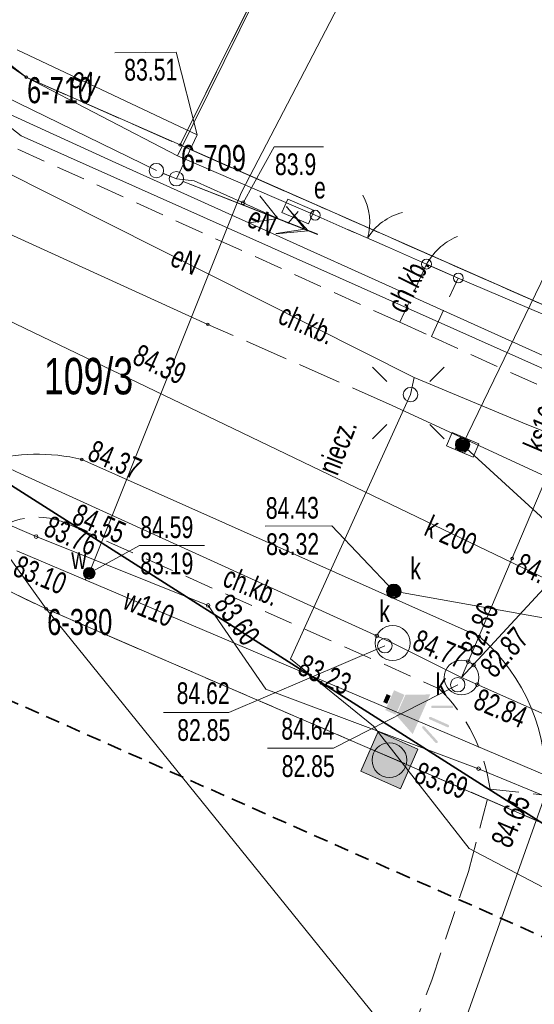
# Model space of a CAD drawing. Header units: metres. Extents: x -1013 to 1493500, y -5789517 to 1032.
# Tile 41 of 66: x -43 to -25, y 31 to 65. Entities that reach past the tile are written whole.
import ezdxf
from ezdxf.xclip import XClip

# ---------------------------------------------------------------- set-up
doc = ezdxf.new("R2010")
doc.units = ezdxf.units.M
doc.header["$MEASUREMENT"] = 0
doc.header["$XCLIPFRAME"] = 0
for name, pattern in [('2_KTCR02', [1.5, 1, -0.5]), ('2_KTJZ01', [2, 1.5, -0.5]), ('GUK', [2, 1.5, -0.5]), ('GUZ', [1, 0.5, -0.5]), ('Przerywana długa', [0.78, 0.5, -0.28])]:
    doc.linetypes.add(name, pattern=pattern)
doc.layers.add('700-L Mapa 1_100 dwg', color=7, linetype='Continuous')
doc.layers.add('711-L Wymiary opisy', color=7, linetype='Continuous')
for name, color, linetype, lineweight in [('703-L Płaszczyzny podejścia 2D3', 152, 'Continuous', 30), ('703-L Płaszczyzny podejścia 2D38', 171, 'Continuous', 35), ('711-L Wymiary opisy1', 7, 'Continuous', 13), ('725-L Sygnalizator świetlno-dźwiękowy1', 7, 'Continuous', 13), ('725-L Sygnalizator świetlno-dźwiękowy253', 2, 'Continuous', 13), ('725-L Sygnalizator świetlno-dźwiękowy85', 1, 'Continuous', 25), ('ex_02_DXF_MZ_500_4_Dzialki7', 9, 'Continuous', 18), ('ex_02_DXF_MZ_500_4_Kontury3', 9, 'Continuous', 18), ('ex_02_DXF_MZ_500_4_KTCR_D_L_17', 9, 'Continuous', 18), ('ex_02_DXF_MZ_500_4_KTCR_E_T_17', 9, 'Continuous', 18), ('ex_02_DXF_MZ_500_4_KTCR_L_17', 9, 'Continuous', 18), ('ex_02_DXF_MZ_500_4_KTJZ_L_07', 9, 'Continuous', 18), ('ex_02_DXF_MZ_500_4_KTKR_D_L_07', 9, 'Continuous', 18), ('ex_02_DXF_MZ_500_4_KTKR_L_07', 9, 'Continuous', 18), ('ex_02_DXF_MZ_500_4_KTOK_L_17', 9, 'Continuous', 18), ('ex_02_DXF_MZ_500_4_KTOK_L_37', 9, 'Continuous', 18), ('ex_02_DXF_MZ_500_4_KTOK_L_47', 9, 'Continuous', 18), ('ex_02_DXF_MZ_500_4_Numery_dzialek7', 9, 'Continuous', 18), ('ex_02_DXF_MZ_500_4_Numery_punktow7', 9, 'Continuous', 18), ('ex_02_DXF_MZ_500_4_Punkty7', 9, 'Continuous', 18), ('ex_02_DXF_MZ_500_4_RTPW_T_17', 9, 'Continuous', 18), ('ex_02_DXF_MZ_500_4_SUBK_L_034', 9, 'Continuous', 18), ('ex_02_DXF_MZ_500_4_SUOE_L_11', 9, 'Continuous', 18), ('ex_02_DXF_MZ_500_4_SUOG_L_052', 9, 'Continuous', 18), ('ex_02_DXF_MZ_500_4_SUPE_D_L_31', 9, 'Continuous', 18), ('ex_02_DXF_MZ_500_4_SUPE_E_T_31', 9, 'Continuous', 18), ('ex_02_DXF_MZ_500_4_SUPE_L_11', 9, 'Continuous', 18), ('ex_02_DXF_MZ_500_4_SUPE_L_31', 9, 'Continuous', 18), ('ex_02_DXF_MZ_500_4_SUPE_S_T_17', 9, 'Continuous', 18), ('ex_02_DXF_MZ_500_4_SUPG_L_252', 9, 'Continuous', 18), ('ex_02_DXF_MZ_500_4_SUPK_D_L_434', 9, 'Continuous', 18), ('ex_02_DXF_MZ_500_4_SUPK_E_T_434', 9, 'Continuous', 18), ('ex_02_DXF_MZ_500_4_SUPK_L_434', 9, 'Continuous', 18), ('ex_02_DXF_MZ_500_4_SUPT_D_L_030', 9, 'Continuous', 18), ('ex_02_DXF_MZ_500_4_SUPW_E_T_05', 9, 'Continuous', 18), ('ex_02_DXF_MZ_500_4_SUPW_L_05', 9, 'Continuous', 18), ('ex_02_DXF_MZ_500_4_SUSM_D_T_07', 9, 'Continuous', 18), ('ex_02_DXF_MZ_500_4_SUSM_D_T_37', 9, 'Continuous', 18), ('ex_02_DXF_MZ_500_4_SUSM_L_47', 9, 'Continuous', 18), ('ex_02_DXF_MZ_500_4_SUTE_T_01', 9, 'Continuous', 18), ('ex_02_DXF_MZ_500_4_SUTG_T_052', 9, 'Continuous', 18), ('ex_02_DXF_MZ_500_4_SUTK_T_034', 9, 'Continuous', 18), ('ex_02_DXF_MZ_500_4_SUTW_T_05', 9, 'Continuous', 18), ('ex_02_DXF_MZ_500_4_SUUE_E_T_27', 9, 'Continuous', 18), ('ex_02_DXF_MZ_500_4_SUUE_T_37', 9, 'Continuous', 18), ('ex_02_DXF_MZ_500_4_SUUK_D_T_97', 9, 'Continuous', 18), ('ex_02_DXF_MZ_500_4_SUUK_E_T_77', 9, 'Continuous', 18), ('ex_02_DXF_MZ_500_4_SUUK_E_T_934', 9, 'Continuous', 18), ('ex_02_DXF_MZ_500_4_SUUK_T_07', 9, 'Continuous', 18), ('ex_02_DXF_MZ_500_4_SUUK_T_234', 9, 'Continuous', 18), ('ex_02_DXF_MZ_500_4_SUUW_E_T_57', 9, 'Continuous', 18), ('ex_02_DXF_MZ_500_4_SUUW_T_77', 9, 'Continuous', 18), ('ex_02_DXF_MZ_500_4_Uzytki3', 9, 'Continuous', 18)]:
    doc.layers.add(name, color=color, linetype=linetype, lineweight=lineweight)
doc.layers.get('700-L Mapa 1_100 dwg').off()
doc.styles.add('STYL_AUTOMATYCZNY_2', font='Arial.ttf')
doc.styles.add('STYL_AUTOMATYCZNY_4', font='Arial.ttf', dxfattribs={"width": 0.7})
doc.dimstyles.new('STYL_AUTOMATYCZNY__3', dxfattribs={"dimtxt": 0.25, "dimasz": 0.183575, "dimexe": 0.18, "dimexo": 0.04, "dimgap": 0, "dimtad": 1, "dimzin": 0, "dimdsep": 46, "dimtxsty": 'STYL_AUTOMATYCZNY_2', "dimblk": 'ARROWHEAD_8', "dimblk1": 'ARROWHEAD_8', "dimblk2": 'ARROWHEAD_8', "dimcen": 0.09, "dimclrd": 7, "dimclre": 7, "dimclrt": 7, "dimazin": 0, "dimtfac": 1, "dimtdec": 4, "dimtmove": 2, "dimatfit": 3, "dimfxl": 1, "dimtolj": 1, "dimtzin": 0, "dimarcsym": 0})

# ---------------------------------------------------------------- blocks, each defined once
blk = doc.blocks.new('*D59')
at = {"layer": '711-L Wymiary opisy1', "color": 7, "linetype": 'Continuous', "lineweight": 13, "transparency": 16777216}
for p, q in [((-23.688, -3.688), (-23.815, -3.738)), ((-23.688, -3.688), (-23.638, -3.815)), ((-23.983, -4.516), (-24.05, -4.396)), ((-23.983, -4.516), (-23.864, -4.449))]:
    blk.add_line(p, q, dxfattribs=at)
blk.add_arc((-18.286, -6.082), 5.908, 156.1008, 164.6316, dxfattribs=at)
at = {"layer": '711-L Wymiary opisy1', "color": 7, "lineweight": 13, "transparency": 16777216, "insert": (-25.573, -3.532), "char_height": 0.25, "attachment_point": 7, "rotation": 336.1008, "style": 'STYL_AUTOMATYCZNY_2'}
blk.add_mtext('\\A1;{\\pql;\\fArial|b0|i0|c238|p0;\\W1.000000;8,53°/15%}', dxfattribs=at)
blk = doc.blocks.new('ARROWHEAD_8')
at = {"color": 0, "linetype": 'Continuous', "lineweight": 0}
blk.add_line((0, 0), (-1, 0), dxfattribs=at)
at = {"color": 0, "linetype": 'Continuous', "lineweight": 0, "flags": 128}
blk.add_lwpolyline([(-0.525, 0.525), (0, 0), (-0.525, -0.525)], dxfattribs=at)
blk = doc.blocks.new('*D61')
at = {"layer": '711-L Wymiary opisy1', "color": 7, "linetype": 'Continuous', "lineweight": 13, "transparency": 16777216}
for p, q in [((-9.682, 27.468), (-9.815, 27.437)), ((-9.682, 27.468), (-9.651, 27.335)), ((-10.088, 26.709), (-10.136, 26.836)), ((-10.088, 26.709), (-9.96, 26.757))]:
    blk.add_line(p, q, dxfattribs=at)
blk.add_arc((-4.796, 24.363), 5.789, 147.57, 156.1008, dxfattribs=at)
at = {"layer": '711-L Wymiary opisy1', "color": 7, "lineweight": 13, "transparency": 16777216, "insert": (-11.672, 27.587), "char_height": 0.25, "attachment_point": 7, "rotation": 336.1008, "style": 'STYL_AUTOMATYCZNY_2'}
blk.add_mtext('\\A1;{\\pql;\\fArial|b0|i0|c238|p0;\\W1.000000;8,53°/15%}', dxfattribs=at)
blk = doc.blocks.new('Rysunek_1_4', base_point=(-51.91, -72.413))
at = {"layer": 'ex_02_DXF_MZ_500_4_Dzialki7', "color": 9, "linetype": 'Continuous', "lineweight": 18}
for p, q in [((-37.703, 60.738), (-26.727, 82.748)), ((-50.904, 69.226), (-43.02, 63.081)), ((-42.33, 44.713), (-56.712, 64.665)), ((-43.02, 63.081), (-37.703, 60.738)), ((-37.703, 60.738), (-19.445, 52.706)), ((-62.15, 54.133), (-42.33, 44.713)), ((-42.33, 44.713), (161.19, -43.067)), ((-42.33, 44.713), (-30.66, 30.293))]:
    blk.add_line(p, q, dxfattribs=at)
at = {"layer": 'ex_02_DXF_MZ_500_4_Kontury3', "color": 9, "linetype": 'GUK', "lineweight": 18}
for p, q in [((-37.703, 60.738), (-11.067, 114.121)), ((-50.904, 69.226), (-43.02, 63.081)), ((-43.02, 63.081), (-37.703, 60.738)), ((-19.445, 52.706), (-37.703, 60.738)), ((-62.149, 54.136), (-42.331, 44.714)), ((-42.331, 44.714), (102.61, -17.792))]:
    blk.add_line(p, q, dxfattribs=at)
at = {"layer": 'ex_02_DXF_MZ_500_4_KTCR_D_L_17', "color": 9, "linetype": '2_KTCR02', "lineweight": 18}
for p, q in [((-27.716, 35.686), (-26.98, 38.483)), ((-29, 31.887), (-27.716, 35.686)), ((-30.817, 27.184), (-29, 31.887))]:
    blk.add_line(p, q, dxfattribs=at)
at = {"layer": 'ex_02_DXF_MZ_500_4_KTCR_L_17', "color": 9, "linetype": '2_KTCR02', "lineweight": 18}
for p, q in [((-30.1, 54.613), (-54.23, 65.543)), ((-29.18, 56.623), (-30.1, 54.613)), ((-28.09, 56.143), (-29.18, 56.623)), ((-29.01, 54.123), (-28.09, 56.143)), ((-30.1, 54.613), (-29.01, 54.123)), ((-30.1, 54.613), (-29.01, 54.123)), ((-29.01, 54.123), (-21.77, 50.843)), ((-41.62, 47.663), (-28.74, 41.953)), ((-26.98, 38.483), (-25.08, 38.283))]:
    blk.add_line(p, q, dxfattribs=at)
for centre, radius, start, end in [((-42.637, 45.416), 2.466, 65.6334, 142.3482), ((-32.895, 37.664), 5.972, 7.8837, 45.905)]:
    blk.add_arc(centre, radius, start, end, dxfattribs=at)
at = {"layer": 'ex_02_DXF_MZ_500_4_KTJZ_L_07', "color": 9, "linetype": '2_KTJZ01', "lineweight": 18}
blk.add_line((-30.37, 51.743), (-36.74, 54.543), dxfattribs=at)
at = {"layer": 'ex_02_DXF_MZ_500_4_KTKR_D_L_07', "color": 9, "linetype": 'Continuous', "lineweight": 18}
blk.add_line((-30.203, 23.828), (-25.08, 38.283), dxfattribs=at)
at = {"layer": 'ex_02_DXF_MZ_500_4_KTKR_L_07', "color": 9, "linetype": 'Continuous', "lineweight": 18}
for p, q in [((-36.74, 54.543), (-56.2, 63.383)), ((-24.9, 49.223), (-30.37, 51.743)), ((-27.36, 43.763), (-41.1, 49.873))]:
    blk.add_line(p, q, dxfattribs=at)
for centre, radius, start, end in [((-42.625, 43.656), 6.402, 76.2158, 135.9957), ((-31.57, 38.797), 6.511, 355.4729, 49.7074)]:
    blk.add_arc(centre, radius, start, end, dxfattribs=at)
at = {"layer": 'ex_02_DXF_MZ_500_4_KTOK_L_17', "color": 9, "linetype": 'Continuous', "lineweight": 18}
for p, q in [((-33.03, 58.313), (-31.677, 57.719)), ((-31.906, 57.82), (-30.532, 57.217)), ((-30.532, 57.217), (-29.18, 56.623))]:
    blk.add_line(p, q, dxfattribs=at)
for centre in [(-33.03, 58.313), (-29.18, 56.623)]:
    blk.add_circle(centre, 0.17, dxfattribs=at)
for centre, start, end in [((-33.144, 58.061), 344.2449, 28.3192), ((-29.517, 56.469), 104.2816, 148.3559)]:
    blk.add_arc(centre, 2, start, end, dxfattribs=at)
at = {"layer": 'ex_02_DXF_MZ_500_4_KTOK_L_37', "color": 9, "linetype": 'Continuous', "lineweight": 18}
for p, q in [((-28.385, 57.444), (-28.306, 57.485)), ((-28.306, 57.485), (-28.226, 57.527)), ((-28.226, 57.527), (-28.14, 57.566)), ((-28.14, 57.566), (-28.11, 57.574)), ((-28.827, 57.091), (-28.754, 57.157)), ((-28.754, 57.157), (-28.689, 57.227)), ((-28.689, 57.227), (-28.613, 57.281)), ((-28.613, 57.281), (-28.533, 57.345)), ((-28.533, 57.345), (-28.461, 57.389)), ((-28.461, 57.389), (-28.385, 57.444)), ((-29.07, 56.793), (-29.02, 56.869)), ((-29.02, 56.869), (-28.95, 56.948)), ((-28.95, 56.948), (-28.892, 57.021)), ((-28.892, 57.021), (-28.827, 57.091)), ((-29.18, 56.623), (-29.125, 56.708)), ((-29.18, 56.623), (-28.63, 56.383)), ((-29.125, 56.708), (-29.07, 56.793)), ((-28.63, 56.383), (-28.08, 56.143))]:
    blk.add_line(p, q, dxfattribs=at)
for centre in [(-29.18, 56.623), (-28.08, 56.143)]:
    blk.add_circle(centre, 0.17, dxfattribs=at)
at = {"layer": 'ex_02_DXF_MZ_500_4_KTOK_L_47', "color": 9, "linetype": 'Continuous', "lineweight": 18}
for p, q in [((-43.02, 63.081), (-49.202, 67.328)), ((-34.469, 67.087), (-37.79, 60.363)), ((-43.02, 63.081), (-37.79, 60.363)), ((-37.79, 60.363), (-33.03, 58.313)), ((-28.08, 56.143), (-21.18, 53.202))]:
    blk.add_line(p, q, dxfattribs=at)
at = {"layer": 'ex_02_DXF_MZ_500_4_Punkty7', "color": 9, "linetype": 'Continuous', "lineweight": 18}
for centre in [(-43.02, 63.081), (-37.703, 60.738), (-42.33, 44.713)]:
    blk.add_circle(centre, 0.045, dxfattribs=at)
at = {"layer": 'ex_02_DXF_MZ_500_4_RTPW_T_17', "color": 9, "linetype": 'Continuous', "lineweight": 18}
for centre in [(-36.74, 54.543), (-41.1, 49.873), (-41.62, 47.663), (-26.22, 46.453), (-27.36, 43.763)]:
    blk.add_circle(centre, 0.045, dxfattribs=at)
at = {"layer": 'ex_02_DXF_MZ_500_4_SUBK_L_034', "color": 9, "linetype": 'Continuous', "lineweight": 18}
for centre, radius in [((-30.35, 43.533), 0.605), ((-27.97, 42.343), 0.597)]:
    blk.add_circle(centre, radius, dxfattribs=at)
at = {"layer": 'ex_02_DXF_MZ_500_4_SUOE_L_11', "color": 9, "linetype": 'Continuous', "lineweight": 18}
blk.add_line((-35.52, 58.743), (-37.22, 59.503), dxfattribs=at)
at = {"layer": 'ex_02_DXF_MZ_500_4_SUOG_L_052', "color": 9, "linetype": 'Continuous', "lineweight": 18}
for p, q in [((-42.68, 47.213), (-55.35, 52.653)), ((-19.98, 36.113), (-27.38, 39.193))]:
    blk.add_line(p, q, dxfattribs=at)
at = {"layer": 'ex_02_DXF_MZ_500_4_SUPE_D_L_31', "color": 9, "linetype": 'Continuous', "lineweight": 18}
for p, q in [((-43.337, 64.029), (-37.106, 61.093)), ((-41.951, 58.908), (-47.591, 61.749)), ((-37.106, 61.093), (-37.83, 59.573)), ((-29.606, 52.705), (-41.951, 58.908)), ((-29.732, 52.114), (-29.606, 52.705)), ((-29.606, 52.705), (-25.705, 51.082)), ((-33.888, 42.984), (-29.732, 52.114)), ((-25.705, 51.082), (-23.087, 50.02)), ((-31.012, 40.664), (-33.888, 42.984)), ((-27.702, 36.436), (-31.012, 40.664)), ((-21.84, 33.357), (-27.702, 36.436))]:
    blk.add_line(p, q, dxfattribs=at)
at = {"layer": 'ex_02_DXF_MZ_500_4_SUPE_L_11', "color": 9, "linetype": 'Continuous', "lineweight": 18}
blk.add_line((-43.786, 62.426), (-38.52, 59.853), dxfattribs=at)
at = {"layer": 'ex_02_DXF_MZ_500_4_SUPE_L_31', "color": 9, "linetype": 'Continuous', "lineweight": 18}
for p, q in [((-37.22, 59.503), (-37.83, 59.573)), ((-37.597, 59.481), (-32.948, 57.642)), ((-35.52, 58.743), (-37.22, 59.503)), ((-33.96, 58.033), (-35.52, 58.743)), ((-34.019, 58.604), (-33.273, 57.771)), ((-33.62, 58.443), (-33.96, 58.033)), ((-34.387, 57.674), (-33.273, 57.771))]:
    blk.add_line(p, q, dxfattribs=at)
at = {"layer": 'ex_02_DXF_MZ_500_4_SUPE_S_T_17', "color": 9, "linetype": 'Continuous', "lineweight": 18}
for p, q in [((-37.597, 59.482), (-32.942, 57.655)), ((-34.947, 58.979), (-34.324, 58.197)), ((-34.017, 58.614), (-33.393, 57.832)), ((-34.324, 58.197), (-35.313, 58.048)), ((-33.393, 57.832), (-34.382, 57.683))]:
    blk.add_line(p, q, dxfattribs=at)
at = {"layer": 'ex_02_DXF_MZ_500_4_SUPG_L_252', "color": 9, "linetype": 'Continuous', "lineweight": 18}
for p, q in [((-42.68, 47.213), (-55.35, 52.653)), ((-36.73, 44.833), (-42.68, 47.213)), ((-34.74, 41.943), (-36.73, 44.833)), ((-27.38, 39.193), (-34.74, 41.943)), ((-19.98, 36.113), (-27.38, 39.193))]:
    blk.add_line(p, q, dxfattribs=at)
at = {"layer": 'ex_02_DXF_MZ_500_4_SUPK_D_L_434', "color": 9, "linetype": 'Continuous', "lineweight": 18}
for p, q in [((-45.397, 55.524), (-20.52, 43.573)), ((-27.93, 50.383), (-20.52, 43.573)), ((-20.52, 43.573), (-30.31, 45.323))]:
    blk.add_line(p, q, dxfattribs=at)
at = {"layer": 'ex_02_DXF_MZ_500_4_SUPK_E_T_434', "color": 9, "linetype": 'Continuous', "lineweight": 18}
blk.add_line((-27.93, 50.383), (-24.874, 56.698), dxfattribs=at)
at = {"layer": 'ex_02_DXF_MZ_500_4_SUPK_L_434', "color": 9, "linetype": 'Continuous', "lineweight": 18}
for p, q in [((-43.21, 49.383), (-56.84, 55.733)), ((-23.9, 51.943), (-27.97, 42.343)), ((-27.97, 42.343), (-21.01, 49.873)), ((-30.35, 43.533), (-43.21, 49.383)), ((-30.35, 43.533), (-27.97, 42.343)), ((-27.97, 42.343), (7.52, 26.613))]:
    blk.add_line(p, q, dxfattribs=at)
at = {"layer": 'ex_02_DXF_MZ_500_4_SUPT_D_L_030', "color": 9, "linetype": 'Continuous', "lineweight": 18}
for p, q in [((-39.919, 60.123), (-43.732, 61.866)), ((-43.739, 61.486), (-43.196, 61.06)), ((-43.196, 61.06), (-25.88, 53.341)), ((-2.678, 43.333), (-39.919, 60.123)), ((-25.88, 53.341), (-12.638, 47.393))]:
    blk.add_line(p, q, dxfattribs=at)
at = {"layer": 'ex_02_DXF_MZ_500_4_SUPW_L_05', "color": 9, "linetype": 'Continuous', "lineweight": 18}
for p, q in [((-28.46, 72.773), (-35.59, 59.083)), ((-35.59, 59.083), (-40.84, 45.943)), ((-40.981, 45.719), (-43.35, 46.723)), ((-40.84, 45.943), (-40.981, 45.719)), ((-25.94, 39.343), (-40.981, 45.719)), ((-18.99, 36.363), (-25.94, 39.343))]:
    blk.add_line(p, q, dxfattribs=at)
at = {"layer": 'ex_02_DXF_MZ_500_4_SUSM_D_T_07', "color": 9, "linetype": 'Continuous', "lineweight": 18}
for p, q in [((-30.553, 52.566), (-31.048, 53.06)), ((-29.068, 52.566), (-28.573, 53.06)), ((-30.553, 51.081), (-31.048, 50.586)), ((-29.068, 51.081), (-28.573, 50.586))]:
    blk.add_line(p, q, dxfattribs=at)
at = {"layer": 'ex_02_DXF_MZ_500_4_SUSM_D_T_37', "color": 9, "linetype": 'Continuous', "lineweight": 18}
blk.add_circle((-29.732, 52.114), 0.25, dxfattribs=at)
at = {"layer": 'ex_02_DXF_MZ_500_4_SUSM_L_47', "color": 9, "linetype": 'Continuous', "lineweight": 18}
for p, q in [((-38.293, 59.761), (-37.83, 59.573)), ((-38.288, 59.759), (-37.825, 59.571))]:
    blk.add_line(p, q, dxfattribs=at)
for centre in [(-38.52, 59.853), (-37.83, 59.573)]:
    blk.add_circle(centre, 0.25, dxfattribs=at)
at = {"layer": 'ex_02_DXF_MZ_500_4_SUTE_T_01', "color": 9, "linetype": 'Continuous', "lineweight": 18}
for p, q in [((-39.953, 63.927), (-37.836, 63.942)), ((-37.106, 61.093), (-37.836, 63.942)), ((-35.52, 58.743), (-34.451, 60.677)), ((-34.451, 60.677), (-32.741, 60.677))]:
    blk.add_line(p, q, dxfattribs=at)
blk.add_circle((-35.52, 58.743), 0.0625, dxfattribs=at)
at = {"layer": 'ex_02_DXF_MZ_500_4_SUTG_T_052', "color": 9, "linetype": 'Continuous', "lineweight": 18}
for centre in [(-42.68, 47.213), (-36.73, 44.833), (-27.38, 39.193)]:
    blk.add_circle(centre, 0.0625, dxfattribs=at)
at = {"layer": 'ex_02_DXF_MZ_500_4_SUTK_T_034', "color": 9, "linetype": 'Continuous', "lineweight": 18}
for p, q in [((-34.762, 47.572), (-32.455, 47.588)), ((-30.31, 45.323), (-32.455, 47.588)), ((-30.62, 43.443), (-36.019, 41.137)), ((-28.1, 42.093), (-32.399, 39.905)), ((-38.272, 41.137), (-36.019, 41.137)), ((-34.679, 39.905), (-32.399, 39.905))]:
    blk.add_line(p, q, dxfattribs=at)
for centre in [(-30.9, 43.783), (-27.737, 42.893), (-27.549, 42.771), (-27.424, 42.101)]:
    blk.add_circle(centre, 0.0625, dxfattribs=at)
at = {"layer": 'ex_02_DXF_MZ_500_4_SUTW_T_05', "color": 9, "linetype": 'Continuous', "lineweight": 18}
for p, q in [((-40.84, 45.943), (-39.11, 46.909)), ((-39.11, 46.909), (-36.857, 46.909))]:
    blk.add_line(p, q, dxfattribs=at)
blk.add_circle((-40.84, 45.943), 0.0625, dxfattribs=at)
at = {"layer": 'ex_02_DXF_MZ_500_4_SUUE_T_37', "color": 9, "linetype": 'Continuous', "lineweight": 18}
for p, q in [((-33.981, 58.869), (-34.178, 58.409)), ((-33.062, 58.476), (-33.981, 58.869)), ((-34.178, 58.409), (-33.258, 58.017)), ((-33.258, 58.017), (-33.062, 58.476))]:
    blk.add_line(p, q, dxfattribs=at)
at = {"layer": 'ex_02_DXF_MZ_500_4_SUUK_D_T_97', "color": 9, "linetype": 'Continuous', "lineweight": 18}
for centre, radius in [((-27.93, 50.383), 0.25), ((-27.93, 50.383), 0.225), ((-27.93, 50.383), 0.2), ((-27.93, 50.383), 0.175), ((-27.93, 50.383), 0.15), ((-27.93, 50.383), 0.125), ((-27.93, 50.383), 0.1), ((-27.93, 50.383), 0.075), ((-27.93, 50.383), 0.05), ((-27.93, 50.383), 0.025), ((-27.93, 50.383), 0.00715), ((-30.31, 45.323), 0.25), ((-30.31, 45.323), 0.225), ((-30.31, 45.323), 0.2), ((-30.31, 45.323), 0.175), ((-30.31, 45.323), 0.15), ((-30.31, 45.323), 0.125), ((-30.31, 45.323), 0.1), ((-30.31, 45.323), 0.075), ((-30.31, 45.323), 0.05), ((-30.31, 45.323), 0.025), ((-30.31, 45.323), 0.00715)]:
    blk.add_circle(centre, radius, dxfattribs=at)
at = {"layer": 'ex_02_DXF_MZ_500_4_SUUK_T_07', "color": 9, "linetype": 'Continuous', "lineweight": 18}
for p, q in [((-28.488, 50.348), (-28.293, 50.808)), ((-28.293, 50.808), (-27.372, 50.418)), ((-27.993, 50.681), (-28.188, 50.221)), ((-27.567, 49.958), (-28.488, 50.348)), ((-27.671, 50.545), (-27.866, 50.084)), ((-27.372, 50.418), (-27.567, 49.958))]:
    blk.add_line(p, q, dxfattribs=at)
at = {"layer": 'ex_02_DXF_MZ_500_4_SUUK_T_234', "color": 9, "linetype": 'Continuous', "lineweight": 18}
for centre in [(-30.62, 43.443), (-28.1, 42.093)]:
    blk.add_circle(centre, 0.25, dxfattribs=at)
at = {"layer": 'ex_02_DXF_MZ_500_4_SUUW_T_77', "color": 9, "linetype": 'Continuous', "lineweight": 18}
for radius in [0.2, 0.175, 0.15, 0.125, 0.1, 0.075, 0.05, 0.025, 0.00715]:
    blk.add_circle((-40.84, 45.943), radius, dxfattribs=at)
at = {"layer": 'ex_02_DXF_MZ_500_4_Uzytki3', "color": 9, "linetype": 'GUZ', "lineweight": 18}
for p, q in [((-37.703, 60.738), (-11.067, 114.121)), ((-50.904, 69.226), (-43.02, 63.081)), ((-43.02, 63.081), (-37.703, 60.738)), ((-37.703, 60.738), (-19.445, 52.706)), ((-62.149, 54.136), (-42.331, 44.714)), ((-42.331, 44.714), (102.61, -17.792))]:
    blk.add_line(p, q, dxfattribs=at)
at = {"layer": 'ex_02_DXF_MZ_500_4_KTCR_E_T_17', "color": 9, "linetype": 'Continuous', "lineweight": 18, "char_height": 0.75, "attachment_point": 4, "style": 'STYL_AUTOMATYCZNY_4'}
for insert, rotation in [((-30.244, 55.034), 63.8861), ((-34.218, 54.941), 336.438), ((-36.139, 45.871), 337.8337)]:
    blk.add_mtext('\\A1;{\\pql;\\fArial|b0|i0|c238|p0;\\W0.700000;ch.kb.}', dxfattribs=dict(at, insert=insert, rotation=rotation))
at = {"layer": 'ex_02_DXF_MZ_500_4_Numery_dzialek7', "color": 9, "linetype": 'Continuous', "lineweight": 18, "insert": (-42.408, 53.384), "char_height": 1.26, "attachment_point": 1, "style": 'STYL_AUTOMATYCZNY_4'}
blk.add_mtext('\\A1;{\\pql;\\fArial|b0|i0|c238|p0;\\W0.700000;109/3}', dxfattribs=at)
at = {"layer": 'ex_02_DXF_MZ_500_4_Numery_punktow7', "color": 9, "linetype": 'Continuous', "lineweight": 18, "char_height": 0.9, "attachment_point": 1, "style": 'STYL_AUTOMATYCZNY_4'}
for s, insert in [('\\A1;{\\pql;\\fArial|b0|i0|c238|p0;\\W0.700000;6-710}', (-42.992, 63.081)), ('\\A1;{\\pql;\\fArial|b0|i0|c238|p0;\\W0.700000;6-709}', (-37.675, 60.738)), ('\\A1;{\\pql;\\fArial|b0|i0|c238|p0;\\W0.700000;6-380}', (-42.297, 44.713))]:
    blk.add_mtext(s, dxfattribs=dict(at, insert=insert))
at = {"layer": 'ex_02_DXF_MZ_500_4_RTPW_T_17', "color": 9, "linetype": 'Continuous', "lineweight": 18, "char_height": 0.75, "style": 'STYL_AUTOMATYCZNY_4'}
for s, insert, attachment_point, rotation in [('\\A1;{\\pql;\\fArial|b0|i0|c238|p0;\\W0.700000;84.39}', (-39.082, 53.887), 1, 335.4328), ('\\A1;{\\pql;\\fArial|b0|i0|c238|p0;\\W0.700000;84.37}', (-40.951, 49.87), 7, 337.0206), ('\\A1;{\\pql;\\fArial|b0|i0|c238|p0;\\W0.700000;84.55}', (-41.492, 47.679), 7, 336.3078), ('\\A1;{\\pql;\\fArial|b0|i0|c238|p0;\\W0.700000;84.52}', (-26.022, 46.329), 4, 335.4328), ('\\A1;{\\pql;\\fArial|b0|i0|c238|p0;\\W0.700000;84.77}', (-29.723, 43.325), 7, 337.5708), ('\\A1;{\\pql;\\fArial|b0|i0|c238|p0;\\W0.700000;84.65}', (-26.972, 36.698), 1, 67.2176)]:
    blk.add_mtext(s, dxfattribs=dict(at, insert=insert, attachment_point=attachment_point, rotation=rotation))
at = {"layer": 'ex_02_DXF_MZ_500_4_SUPE_E_T_31', "color": 9, "linetype": 'Continuous', "lineweight": 18, "char_height": 0.75, "style": 'STYL_AUTOMATYCZNY_4'}
for s, insert, attachment_point, rotation in [('\\A1;{\\pql;\\fArial|b0|i0|c238|p0;\\W0.700000;eN}', (-41.406, 63.136), 4, 334.7677), ('\\A1;{\\pql;\\fArial|b0|i0|c238|p0;\\W0.700000;eN}', (-35.29, 58.294), 4, 335.529), ('\\A1;{\\pql;\\fArial|b0|i0|c238|p0;\\W0.700000;eN}', (-37.946, 56.939), 4, 336.4428), ('\\A1;{\\pql;\\fArial|b0|i0|c238|p0;\\W0.700000;niecz. }', (-32.252, 49.278), 7, 68.607)]:
    blk.add_mtext(s, dxfattribs=dict(at, insert=insert, attachment_point=attachment_point, rotation=rotation))
at = {"layer": 'ex_02_DXF_MZ_500_4_SUPK_E_T_434', "color": 9, "linetype": 'Continuous', "lineweight": 18, "char_height": 0.75, "style": 'STYL_AUTOMATYCZNY_4'}
for s, insert, attachment_point, rotation in [('\\A1;{\\pql;\\fArial|b0|i0|c238|p0;\\W0.700000;ks160}', (-25.5, 50.212), 4, 67.0251), ('\\A1;{\\pql;\\fArial|b0|i0|c238|p0;\\W0.700000;k 200}', (-29.312, 47.27), 7, 336.177)]:
    blk.add_mtext(s, dxfattribs=dict(at, insert=insert, attachment_point=attachment_point, rotation=rotation))
at = {"layer": 'ex_02_DXF_MZ_500_4_SUPW_E_T_05', "color": 9, "linetype": 'Continuous', "lineweight": 18, "insert": (-39.736, 44.732), "char_height": 0.75, "attachment_point": 7, "rotation": 337.5, "style": 'STYL_AUTOMATYCZNY_4'}
blk.add_mtext('\\A1;{\\pql;\\fArial|b0|i0|c238|p0;\\W0.700000;w110}', dxfattribs=at)
at = {"layer": 'ex_02_DXF_MZ_500_4_SUTE_T_01', "color": 9, "linetype": 'Continuous', "lineweight": 18, "insert": (-39.636, 63.708), "char_height": 0.75, "attachment_point": 1, "rotation": 0.405, "style": 'STYL_AUTOMATYCZNY_4'}
blk.add_mtext('\\A1;{\\pql;\\fArial|b0|i0|c238|p0;\\W0.700000;83.51}', dxfattribs=at)
at = {"layer": 'ex_02_DXF_MZ_500_4_SUTE_T_01', "color": 9, "linetype": 'Continuous', "lineweight": 18, "insert": (-34.421, 60.067), "char_height": 0.75, "attachment_point": 4, "style": 'STYL_AUTOMATYCZNY_4'}
blk.add_mtext('\\A1;{\\pql;\\fArial|b0|i0|c238|p0;\\W0.700000;83.9}', dxfattribs=at)
at = {"layer": 'ex_02_DXF_MZ_500_4_SUTG_T_052', "color": 9, "linetype": 'Continuous', "lineweight": 18, "char_height": 0.75, "attachment_point": 7, "style": 'STYL_AUTOMATYCZNY_4'}
for s, insert, rotation in [('\\A1;{\\pql;\\fArial|b0|i0|c238|p0;\\W0.700000;83.76}', (-42.47, 47.267), 336.1495), ('\\A1;{\\pql;\\fArial|b0|i0|c238|p0;\\W0.700000;83.60}', (-36.571, 44.861), 305.5377), ('\\A1;{\\pql;\\fArial|b0|i0|c238|p0;\\W0.700000;83.69}', (-29.658, 38.73), 340.6155)]:
    blk.add_mtext(s, dxfattribs=dict(at, insert=insert, rotation=rotation))
at = {"layer": 'ex_02_DXF_MZ_500_4_SUTK_T_034', "color": 9, "linetype": 'Continuous', "lineweight": 18, "char_height": 0.75, "style": 'STYL_AUTOMATYCZNY_4'}
for s, insert, attachment_point, rotation in [('\\A1;{\\pql;\\fArial|b0|i0|c238|p0;\\W0.700000;84.43}', (-34.739, 48.572), 1, 0.4031), ('\\A1;{\\pql;\\fArial|b0|i0|c238|p0;\\W0.700000;83.32}', (-34.73, 47.322), 1, 0.4031), ('\\A1;{\\pql;\\fArial|b0|i0|c238|p0;\\W0.700000;82.86}', (-27.668, 43.152), 4, 69.444), ('\\A1;{\\pql;\\fArial|b0|i0|c238|p0;\\W0.700000;82.87}', (-27.385, 42.786), 1, 47.9482), ('\\A1;{\\pql;\\fArial|b0|i0|c238|p0;\\W0.700000;83.23}', (-33.373, 43.17), 1, 335.4623), ('\\A1;{\\pql;\\fArial|b0|i0|c238|p0;\\W0.700000;82.84}', (-27.313, 41.992), 1, 336.7781)]:
    blk.add_mtext(s, dxfattribs=dict(at, insert=insert, attachment_point=attachment_point, rotation=rotation))
for s, insert, attachment_point in [('\\A1;{\\pql;\\fArial|b0|i0|c238|p0;\\W0.700000;84.62}', (-37.821, 41.417), 7), ('\\A1;{\\pql;\\fArial|b0|i0|c238|p0;\\W0.700000;82.85}', (-37.799, 40.904), 1), ('\\A1;{\\pql;\\fArial|b0|i0|c238|p0;\\W0.700000;84.64}', (-34.201, 40.186), 7), ('\\A1;{\\pql;\\fArial|b0|i0|c238|p0;\\W0.700000;82.85}', (-34.188, 39.658), 1)]:
    blk.add_mtext(s, dxfattribs=dict(at, insert=insert, attachment_point=attachment_point))
at = {"layer": 'ex_02_DXF_MZ_500_4_SUTW_T_05', "color": 9, "linetype": 'Continuous', "lineweight": 18, "char_height": 0.75, "attachment_point": 1, "style": 'STYL_AUTOMATYCZNY_4'}
for s, insert in [('\\A1;{\\pql;\\fArial|b0|i0|c238|p0;\\W0.700000;84.59}', (-39.08, 47.909)), ('\\A1;{\\pql;\\fArial|b0|i0|c238|p0;\\W0.700000;83.19}', (-39.08, 46.659))]:
    blk.add_mtext(s, dxfattribs=dict(at, insert=insert))
at = {"layer": 'ex_02_DXF_MZ_500_4_SUTW_T_05', "color": 9, "linetype": 'Continuous', "lineweight": 18, "insert": (-43.243, 46.589), "char_height": 0.75, "attachment_point": 1, "rotation": 337.4375, "style": 'STYL_AUTOMATYCZNY_4'}
blk.add_mtext('\\A1;{\\pql;\\fArial|b0|i0|c238|p0;\\W0.700000;83.10}', dxfattribs=at)
at = {"layer": 'ex_02_DXF_MZ_500_4_SUUE_E_T_27', "color": 9, "linetype": 'Continuous', "lineweight": 18, "insert": (-33.07, 58.88), "char_height": 0.75, "attachment_point": 7, "style": 'STYL_AUTOMATYCZNY_4'}
blk.add_mtext('\\A1;{\\pql;\\fArial|b0|i0|c238|p0;\\W0.700000;e}', dxfattribs=at)
at = {"layer": 'ex_02_DXF_MZ_500_4_SUUK_E_T_77', "color": 9, "linetype": 'Continuous', "lineweight": 18, "char_height": 0.75, "style": 'STYL_AUTOMATYCZNY_4'}
for insert, attachment_point in [((-29.738, 46.114), 4), ((-30.812, 44.259), 7)]:
    blk.add_mtext('\\A1;{\\pql;\\fArial|b0|i0|c238|p0;\\W0.700000;k}', dxfattribs=dict(at, insert=insert, attachment_point=attachment_point))
at = {"layer": 'ex_02_DXF_MZ_500_4_SUUK_E_T_934', "color": 9, "linetype": 'Continuous', "lineweight": 18, "insert": (-28.862, 42.486), "char_height": 0.75, "attachment_point": 1, "style": 'STYL_AUTOMATYCZNY_4'}
blk.add_mtext('\\A1;{\\pql;\\fArial|b0|i0|c238|p0;\\W0.700000;k}', dxfattribs=at)
at = {"layer": 'ex_02_DXF_MZ_500_4_SUUW_E_T_57', "color": 9, "linetype": 'Continuous', "lineweight": 18, "insert": (-41.464, 46.093), "char_height": 0.75, "attachment_point": 7, "style": 'STYL_AUTOMATYCZNY_4'}
blk.add_mtext('\\A1;{\\pql;\\fArial|b0|i0|c238|p0;\\W0.700000;w}', dxfattribs=at)

msp = doc.modelspace()

# ---------------------------------------------------------------- hatches: boundary and pattern name
at = {"layer": '725-L Sygnalizator świetlno-dźwiękowy1', "linetype": 'Continuous', "lineweight": 13}
h = msp.add_hatch(color=7, dxfattribs=at)
h.paths.add_polyline_path([(-30.8461, 40.4806), (-31.4538, 39.1092), (-30.0824, 38.5015), (-29.4747, 39.8729)])
h.paths.add_polyline_path([(-29.8643, 39.4911, 1), (-31.0643, 39.4911, 1)], flags=0)
at = {"layer": '725-L Sygnalizator świetlno-dźwiękowy253', "linetype": 'Continuous', "lineweight": 13}
msp.add_hatch(color=2, dxfattribs=at).paths.add_polyline_path([(-31.0643, 39.4911, 1), (-29.8643, 39.4911, 1)])
at = {"layer": '725-L Sygnalizator świetlno-dźwiękowy85', "linetype": 'Continuous', "lineweight": 25}
for points in [[(-30.3014, 41.9034), (-30.6052, 41.2177), (-30.2454, 41.0583), (-29.9416, 41.744)], [(-30.5571, 41.7706), (-30.6786, 41.4963), (-30.5415, 41.4356), (-30.42, 41.7098)], [(-30.2236, 41.0334), (-29.9085, 41.7445), (-29.0497, 41.7589), (-29.6574, 40.3875)], [(-28.9728, 41.2846), (-28.2978, 41.2846, 1), (-28.2978, 41.3746), (-28.9728, 41.3746, 1)], [(-29.0733, 40.8998), (-28.4562, 40.6264, 1), (-28.4197, 40.7086), (-29.0368, 40.9821, 1)], [(-29.2544, 40.6492), (-28.801, 40.1492, -1), (-28.8676, 40.0887), (-29.3211, 40.5887, -1)]]:
    msp.add_hatch(color=1, dxfattribs=at).paths.add_polyline_path(points)

# ---------------------------------------------------------------- linework, layer by layer
at = {"layer": '703-L Płaszczyzny podejścia 2D3', "color": 152, "linetype": 'Continuous', "lineweight": 30}
msp.add_circle((8.2273, 10.355), 1021.6593, dxfattribs=at)
at = {"layer": '703-L Płaszczyzny podejścia 2D38', "color": 171, "linetype": 'Continuous', "lineweight": 35}
msp.add_line((-4.7955, 24.3632), (-336.8033, 235.3053), dxfattribs=at)
at = {"layer": '703-L Płaszczyzny podejścia 2D38', "color": 171, "linetype": 'Przerywana długa', "lineweight": 35}
msp.add_line((-4.7955, 24.3632), (-360.4425, 181.9583), dxfattribs=at)
at = {"layer": '725-L Sygnalizator świetlno-dźwiękowy1', "color": 7, "linetype": 'Continuous', "lineweight": 13, "flags": 128}
msp.add_lwpolyline([(-30.8461, 40.4806), (-31.4538, 39.1092), (-30.0824, 38.5015), (-29.4747, 39.8729)], close=True, dxfattribs=at)
for points in [[(-29.8643, 39.4911, 1), (-31.0643, 39.4911, 1)], [(-31.0643, 39.4911, 1), (-29.8643, 39.4911, 1)]]:
    msp.add_lwpolyline(points, format="xyb", close=True, dxfattribs=at)

# ---------------------------------------------------------------- block references
at = {"layer": '700-L Mapa 1_100 dwg', "color": 52, "linetype": 'Continuous', "lineweight": 25}
ref = msp.add_blockref('Rysunek_1_4', (-51.9097, -72.4133), dxfattribs=at)
XClip(ref).set_block_clipping_path([(-454.4097296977, -337.82710067), (350.5902703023, 193.0005136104)])

# ---------------------------------------------------------------- dimensions: what is measured, and where the dimension line sits
at = {"layer": '711-L Wymiary opisy', "color": 7, "linetype": 'Continuous', "lineweight": 13}
for base, center, p1, p2, picture, middle in [((-9.8993, 27.0958), (-4.7955, 24.3632), (-360.4425, 181.9583), (-56.0049, 56.8993), '*D61', (-10.8957, 27.3794)), ((-23.8512, -4.0963), (-18.2863, -6.0816), (-397.5726, 98.1664), (-373.9333, 151.5134), '*D59', (-24.7964, -3.7394))]:
    dim = msp.add_angular_dim_3p(base=base, center=center, p1=p1, p2=p2, text='8,53°/15%', dimstyle='STYL_AUTOMATYCZNY__3', dxfattribs=at)
    dim.commit()
    dim.dimension.update_dxf_attribs({"geometry": picture, "text_midpoint": middle, "dimtype": 165, "text_rotation": 336.10081})

doc.saveas('drawing.dxf')
